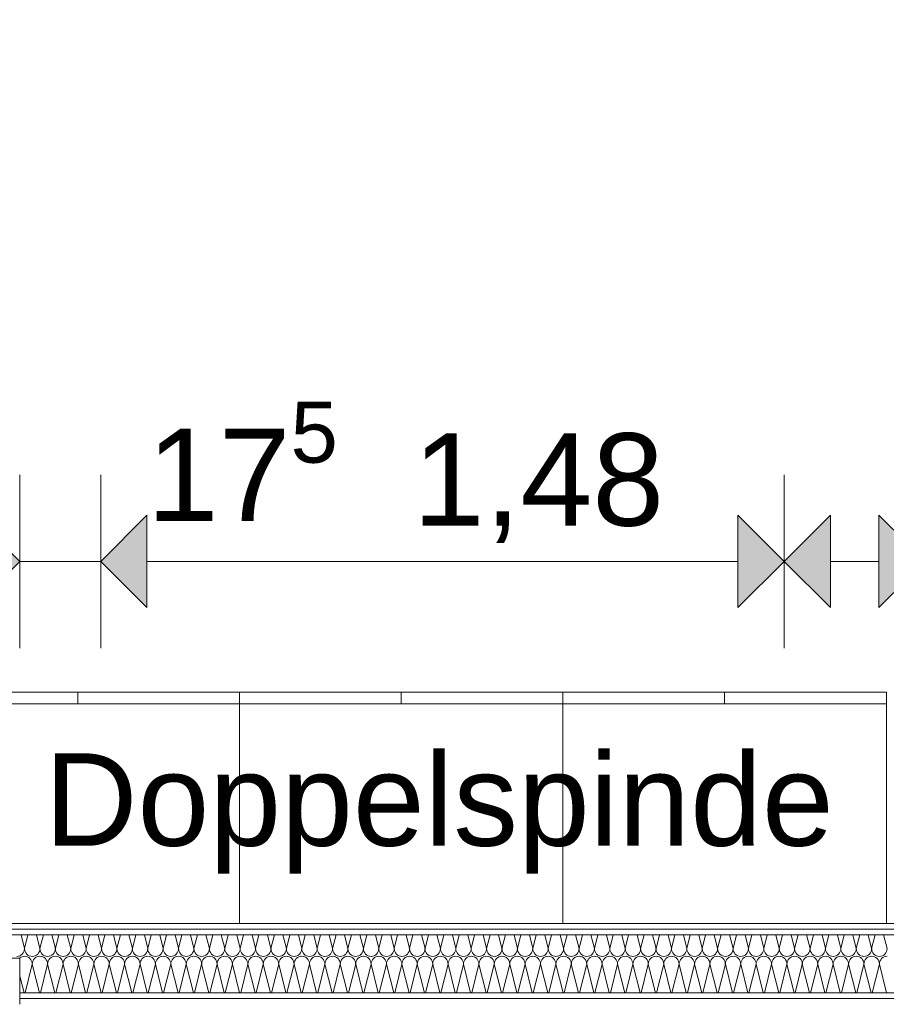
# Model space of a CAD drawing. Header units: metres. Extents: x -167 to 262, y -186 to 508.
# Tile 217 of 256: x 54.47 to 56.35, y 40.68 to 42.81. Entities that reach past the tile are written whole.
import ezdxf

# ---------------------------------------------------------------- set-up
doc = ezdxf.new("R2010")
doc.units = ezdxf.units.M
doc.header["$MEASUREMENT"] = 0
for name, color, linetype in [('10 Vormauerung', 7, 'Continuous'), ('10 Wand außen', 7, 'Continuous'), ('50 Sanitäreinrichtung', 7, 'Continuous'), ('60 Auffüllung', 7, 'Continuous'), ('94 Genehmigungsplanung Bemaßung', 7, 'Continuous')]:
    doc.layers.add(name, color=color, linetype=linetype)
doc.styles.add('ERSTELLTER_STIL_1', font='arial.ttf')
doc.dimstyles.new('ERSTELLTER_STIL__1', dxfattribs={"dimtxt": 0.25, "dimasz": 0.19, "dimexe": 0.18, "dimexo": 0.1, "dimgap": 0, "dimtad": 1, "dimtih": 1, "dimtoh": 1, "dimzin": 0, "dimdsep": 46, "dimtxsty": 'ERSTELLTER_STIL_1', "dimblk": 'ARROWHEAD_6', "dimblk1": 'ARROWHEAD_6', "dimblk2": 'ARROWHEAD_6', "dimcen": 0.09, "dimclrd": 7, "dimclre": 7, "dimclrt": 7, "dimazin": 0, "dimtfac": 1, "dimtdec": 4, "dimtmove": 0, "dimatfit": 3, "dimfxl": 1, "dimtolj": 1, "dimtzin": 0, "dimarcsym": 0})
doc.dimstyles.new('ERSTELLTER_STIL__2', dxfattribs={"dimtxt": 0.25, "dimasz": 0.19, "dimexe": 0.18, "dimexo": 0.1, "dimgap": 0, "dimtad": 1, "dimzin": 0, "dimdsep": 46, "dimtxsty": 'ERSTELLTER_STIL_1', "dimblk": 'ARROWHEAD_6', "dimblk1": 'ARROWHEAD_6', "dimblk2": 'ARROWHEAD_6', "dimcen": 0.09, "dimclrd": 7, "dimclre": 7, "dimclrt": 7, "dimazin": 0, "dimtfac": 1, "dimtdec": 4, "dimtmove": 0, "dimatfit": 3, "dimfxl": 1, "dimtolj": 1, "dimtzin": 0, "dimarcsym": 0})
doc.dimstyles.new('ERSTELLTER_STIL__3', dxfattribs={"dimtxt": 0.2, "dimasz": 0.19, "dimexe": 0.18, "dimexo": 0.1, "dimgap": 0, "dimtad": 1, "dimtih": 1, "dimtoh": 1, "dimzin": 0, "dimdsep": 46, "dimtxsty": 'ERSTELLTER_STIL_1', "dimblk": 'ARROWHEAD_10', "dimblk1": 'ARROWHEAD_10', "dimblk2": 'ARROWHEAD_10', "dimcen": 0.09, "dimclrd": 8, "dimclre": 8, "dimclrt": 8, "dimazin": 0, "dimtfac": 1, "dimtdec": 4, "dimtmove": 0, "dimatfit": 3, "dimfxl": 1, "dimtolj": 1, "dimtzin": 0, "dimarcsym": 0})
pattern_1 = [(0, (27236.132094, 33357.27905), (0, 0.075), [0, -0.075])]

# ---------------------------------------------------------------- blocks, each defined once
blk = doc.blocks.new('*X121', base_point=(27236.1321, 33357.279))
at = {"layer": '10 Wand außen', "color": 8, "linetype": 'Continuous', "lineweight": 18}
for p, q in [((54.4747, 40.8253), (54.4821, 40.7957)), ((54.4895, 40.8253), (54.4821, 40.7957)), ((54.508, 40.8253), (54.5154, 40.7957)), ((54.5228, 40.8253), (54.5154, 40.7957)), ((54.5414, 40.8253), (54.5488, 40.7957)), ((54.5562, 40.8253), (54.5488, 40.7957)), ((54.5747, 40.8253), (54.5821, 40.7957)), ((54.5895, 40.8253), (54.5821, 40.7957)), ((54.608, 40.8253), (54.6154, 40.7957)), ((54.6228, 40.8253), (54.6154, 40.7957)), ((54.6414, 40.8253), (54.6488, 40.7957)), ((54.6562, 40.8253), (54.6488, 40.7957)), ((54.6747, 40.8253), (54.6821, 40.7957)), ((54.6895, 40.8253), (54.6821, 40.7957)), ((54.708, 40.8253), (54.7154, 40.7957)), ((54.7228, 40.8253), (54.7154, 40.7957)), ((54.7414, 40.8253), (54.7488, 40.7957)), ((54.7562, 40.8253), (54.7488, 40.7957)), ((54.7747, 40.8253), (54.7821, 40.7957)), ((54.7895, 40.8253), (54.7821, 40.7957)), ((54.808, 40.8253), (54.8154, 40.7957)), ((54.8228, 40.8253), (54.8154, 40.7957)), ((54.8414, 40.8253), (54.8488, 40.7957)), ((54.8562, 40.8253), (54.8488, 40.7957)), ((54.8747, 40.8253), (54.8821, 40.7957)), ((54.8895, 40.8253), (54.8821, 40.7957)), ((54.908, 40.8253), (54.9154, 40.7957)), ((54.9228, 40.8253), (54.9154, 40.7957)), ((54.9414, 40.8253), (54.9488, 40.7957)), ((54.9562, 40.8253), (54.9488, 40.7957)), ((54.9747, 40.8253), (54.9821, 40.7957)), ((54.9895, 40.8253), (54.9821, 40.7957)), ((55.008, 40.8253), (55.0154, 40.7957)), ((55.0228, 40.8253), (55.0154, 40.7957)), ((55.0414, 40.8253), (55.0488, 40.7957)), ((55.0562, 40.8253), (55.0488, 40.7957)), ((55.0747, 40.8253), (55.0821, 40.7957)), ((55.0895, 40.8253), (55.0821, 40.7957)), ((55.108, 40.8253), (55.1154, 40.7957)), ((55.1228, 40.8253), (55.1154, 40.7957)), ((55.1414, 40.8253), (55.1488, 40.7957)), ((55.1562, 40.8253), (55.1488, 40.7957)), ((55.1747, 40.8253), (55.1821, 40.7957)), ((55.1895, 40.8253), (55.1821, 40.7957)), ((55.208, 40.8253), (55.2154, 40.7957)), ((55.2228, 40.8253), (55.2154, 40.7957)), ((55.2414, 40.8253), (55.2488, 40.7957)), ((55.2562, 40.8253), (55.2488, 40.7957)), ((55.2747, 40.8253), (55.2821, 40.7957)), ((55.2895, 40.8253), (55.2821, 40.7957)), ((55.308, 40.8253), (55.3154, 40.7957)), ((55.3228, 40.8253), (55.3154, 40.7957)), ((55.3414, 40.8253), (55.3488, 40.7957)), ((55.3562, 40.8253), (55.3488, 40.7957)), ((55.3747, 40.8253), (55.3821, 40.7957)), ((55.3895, 40.8253), (55.3821, 40.7957)), ((55.408, 40.8253), (55.4154, 40.7957)), ((55.4228, 40.8253), (55.4154, 40.7957)), ((55.4414, 40.8253), (55.4488, 40.7957)), ((55.4562, 40.8253), (55.4488, 40.7957)), ((55.4747, 40.8253), (55.4821, 40.7957)), ((55.4895, 40.8253), (55.4821, 40.7957)), ((55.508, 40.8253), (55.5154, 40.7957)), ((55.5228, 40.8253), (55.5154, 40.7957)), ((55.5414, 40.8253), (55.5488, 40.7957)), ((55.5562, 40.8253), (55.5488, 40.7957)), ((55.5747, 40.8253), (55.5821, 40.7957)), ((55.5895, 40.8253), (55.5821, 40.7957)), ((55.608, 40.8253), (55.6154, 40.7957)), ((55.6228, 40.8253), (55.6154, 40.7957)), ((55.6414, 40.8253), (55.6488, 40.7957)), ((55.6562, 40.8253), (55.6488, 40.7957)), ((55.6747, 40.8253), (55.6821, 40.7957)), ((55.6895, 40.8253), (55.6821, 40.7957)), ((55.708, 40.8253), (55.7154, 40.7957)), ((55.7228, 40.8253), (55.7154, 40.7957)), ((55.7414, 40.8253), (55.7488, 40.7957)), ((55.7562, 40.8253), (55.7488, 40.7957)), ((55.7747, 40.8253), (55.7821, 40.7957)), ((55.7895, 40.8253), (55.7821, 40.7957)), ((55.808, 40.8253), (55.8154, 40.7957)), ((55.8228, 40.8253), (55.8154, 40.7957)), ((55.8414, 40.8253), (55.8488, 40.7957)), ((55.8562, 40.8253), (55.8488, 40.7957)), ((55.8747, 40.8253), (55.8821, 40.7957)), ((55.8895, 40.8253), (55.8821, 40.7957)), ((55.908, 40.8253), (55.9154, 40.7957)), ((55.9228, 40.8253), (55.9154, 40.7957)), ((55.9414, 40.8253), (55.9488, 40.7957)), ((55.9562, 40.8253), (55.9488, 40.7957)), ((55.9747, 40.8253), (55.9821, 40.7957)), ((55.9895, 40.8253), (55.9821, 40.7957)), ((56.008, 40.8253), (56.0154, 40.7957)), ((56.0228, 40.8253), (56.0154, 40.7957)), ((56.0414, 40.8253), (56.0488, 40.7957)), ((56.0562, 40.8253), (56.0488, 40.7957)), ((56.0747, 40.8253), (56.0821, 40.7957)), ((56.0895, 40.8253), (56.0821, 40.7957)), ((56.108, 40.8253), (56.1154, 40.7957)), ((56.1228, 40.8253), (56.1154, 40.7957)), ((56.1414, 40.8253), (56.1488, 40.7957)), ((56.1562, 40.8253), (56.1488, 40.7957)), ((56.1747, 40.8253), (56.1821, 40.7957)), ((56.1895, 40.8253), (56.1821, 40.7957)), ((56.208, 40.8253), (56.2154, 40.7957)), ((56.2228, 40.8253), (56.2154, 40.7957)), ((56.2414, 40.8253), (56.2488, 40.7957)), ((56.2562, 40.8253), (56.2488, 40.7957)), ((56.2747, 40.8253), (56.2821, 40.7957)), ((56.2895, 40.8253), (56.2821, 40.7957)), ((56.308, 40.8253), (56.3154, 40.7957)), ((56.3228, 40.8253), (56.3154, 40.7957)), ((56.3414, 40.8253), (56.3488, 40.7957)), ((54.4988, 40.7624), (54.4832, 40.7003)), ((54.4988, 40.7624), (54.5143, 40.7003)), ((54.5321, 40.7624), (54.5166, 40.7003)), ((54.5321, 40.7624), (54.5476, 40.7003)), ((54.5654, 40.7624), (54.5499, 40.7003)), ((54.5654, 40.7624), (54.581, 40.7003)), ((54.5988, 40.7624), (54.5832, 40.7003)), ((54.5988, 40.7624), (54.6143, 40.7003)), ((54.6321, 40.7624), (54.6166, 40.7003)), ((54.6321, 40.7624), (54.6476, 40.7003)), ((54.6654, 40.7624), (54.6499, 40.7003)), ((54.6654, 40.7624), (54.681, 40.7003)), ((54.6988, 40.7624), (54.6832, 40.7003)), ((54.6988, 40.7624), (54.7143, 40.7003)), ((54.7321, 40.7624), (54.7166, 40.7003)), ((54.7321, 40.7624), (54.7476, 40.7003)), ((54.7654, 40.7624), (54.7499, 40.7003)), ((54.7654, 40.7624), (54.781, 40.7003)), ((54.7988, 40.7624), (54.7832, 40.7003)), ((54.7988, 40.7624), (54.8143, 40.7003)), ((54.8321, 40.7624), (54.8166, 40.7003)), ((54.8321, 40.7624), (54.8476, 40.7003)), ((54.8654, 40.7624), (54.8499, 40.7003)), ((54.8654, 40.7624), (54.881, 40.7003)), ((54.8988, 40.7624), (54.8832, 40.7003)), ((54.8988, 40.7624), (54.9143, 40.7003)), ((54.9321, 40.7624), (54.9166, 40.7003)), ((54.9321, 40.7624), (54.9476, 40.7003)), ((54.9654, 40.7624), (54.9499, 40.7003)), ((54.9654, 40.7624), (54.981, 40.7003)), ((54.9988, 40.7624), (54.9832, 40.7003)), ((54.9988, 40.7624), (55.0143, 40.7003)), ((55.0321, 40.7624), (55.0166, 40.7003)), ((55.0321, 40.7624), (55.0476, 40.7003)), ((55.0654, 40.7624), (55.0499, 40.7003)), ((55.0654, 40.7624), (55.081, 40.7003)), ((55.0988, 40.7624), (55.0832, 40.7003)), ((55.0988, 40.7624), (55.1143, 40.7003)), ((55.1321, 40.7624), (55.1166, 40.7003)), ((55.1321, 40.7624), (55.1476, 40.7003)), ((55.1654, 40.7624), (55.1499, 40.7003)), ((55.1654, 40.7624), (55.181, 40.7003)), ((55.1988, 40.7624), (55.1832, 40.7003)), ((55.1988, 40.7624), (55.2143, 40.7003)), ((55.2321, 40.7624), (55.2166, 40.7003)), ((55.2321, 40.7624), (55.2476, 40.7003)), ((55.2654, 40.7624), (55.2499, 40.7003)), ((55.2654, 40.7624), (55.281, 40.7003)), ((55.2988, 40.7624), (55.2832, 40.7003)), ((55.2988, 40.7624), (55.3143, 40.7003)), ((55.3321, 40.7624), (55.3166, 40.7003)), ((55.3321, 40.7624), (55.3476, 40.7003)), ((55.3654, 40.7624), (55.3499, 40.7003)), ((55.3654, 40.7624), (55.381, 40.7003)), ((55.3988, 40.7624), (55.3832, 40.7003)), ((55.3988, 40.7624), (55.4143, 40.7003)), ((55.4321, 40.7624), (55.4166, 40.7003)), ((55.4321, 40.7624), (55.4476, 40.7003)), ((55.4654, 40.7624), (55.4499, 40.7003)), ((55.4654, 40.7624), (55.481, 40.7003)), ((55.4988, 40.7624), (55.4832, 40.7003)), ((55.4988, 40.7624), (55.5143, 40.7003)), ((55.5321, 40.7624), (55.5166, 40.7003)), ((55.5321, 40.7624), (55.5476, 40.7003)), ((55.5654, 40.7624), (55.5499, 40.7003)), ((55.5654, 40.7624), (55.581, 40.7003)), ((55.5988, 40.7624), (55.5832, 40.7003)), ((55.5988, 40.7624), (55.6143, 40.7003)), ((55.6321, 40.7624), (55.6166, 40.7003)), ((55.6321, 40.7624), (55.6476, 40.7003)), ((55.6654, 40.7624), (55.6499, 40.7003)), ((55.6654, 40.7624), (55.681, 40.7003)), ((55.6988, 40.7624), (55.6832, 40.7003)), ((55.6988, 40.7624), (55.7143, 40.7003)), ((55.7321, 40.7624), (55.7166, 40.7003)), ((55.7321, 40.7624), (55.7476, 40.7003)), ((55.7654, 40.7624), (55.7499, 40.7003)), ((55.7654, 40.7624), (55.781, 40.7003)), ((55.7988, 40.7624), (55.7832, 40.7003)), ((55.7988, 40.7624), (55.8143, 40.7003)), ((55.8321, 40.7624), (55.8166, 40.7003)), ((55.8321, 40.7624), (55.8476, 40.7003)), ((55.8654, 40.7624), (55.8499, 40.7003)), ((55.8654, 40.7624), (55.881, 40.7003)), ((55.8988, 40.7624), (55.8832, 40.7003)), ((55.8988, 40.7624), (55.9143, 40.7003)), ((55.9321, 40.7624), (55.9166, 40.7003)), ((55.9321, 40.7624), (55.9476, 40.7003)), ((55.9654, 40.7624), (55.9499, 40.7003)), ((55.9654, 40.7624), (55.981, 40.7003)), ((55.9988, 40.7624), (55.9832, 40.7003)), ((55.9988, 40.7624), (56.0143, 40.7003)), ((56.0321, 40.7624), (56.0166, 40.7003)), ((56.0321, 40.7624), (56.0476, 40.7003)), ((56.0654, 40.7624), (56.0499, 40.7003)), ((56.0654, 40.7624), (56.081, 40.7003)), ((56.0988, 40.7624), (56.0832, 40.7003)), ((56.0988, 40.7624), (56.1143, 40.7003)), ((56.1321, 40.7624), (56.1166, 40.7003)), ((56.1321, 40.7624), (56.1476, 40.7003)), ((56.1654, 40.7624), (56.1499, 40.7003)), ((56.1654, 40.7624), (56.181, 40.7003)), ((56.1988, 40.7624), (56.1832, 40.7003)), ((56.1988, 40.7624), (56.2143, 40.7003)), ((56.2321, 40.7624), (56.2166, 40.7003)), ((56.2321, 40.7624), (56.2476, 40.7003)), ((56.2654, 40.7624), (56.2499, 40.7003)), ((56.2654, 40.7624), (56.281, 40.7003)), ((56.2988, 40.7624), (56.2832, 40.7003)), ((56.2988, 40.7624), (56.3143, 40.7003)), ((56.3321, 40.7624), (56.3166, 40.7003)), ((56.3321, 40.7624), (56.3476, 40.7003)), ((54.472, 40.7361), (54.481, 40.7003))]:
    blk.add_line(p, q, dxfattribs=at)
for centre, start, end in [((54.4654, 40.7957), 293.1942, 0), ((54.4988, 40.7957), 180, 270), ((54.4988, 40.7957), 270, 0), ((54.5321, 40.7957), 180, 270), ((54.5321, 40.7957), 270, 0), ((54.5654, 40.7957), 180, 270), ((54.5654, 40.7957), 270, 0), ((54.5988, 40.7957), 180, 270), ((54.5988, 40.7957), 270, 0), ((54.6321, 40.7957), 180, 270), ((54.6321, 40.7957), 270, 0), ((54.6654, 40.7957), 180, 270), ((54.6654, 40.7957), 270, 0), ((54.6988, 40.7957), 180, 270), ((54.6988, 40.7957), 270, 0), ((54.7321, 40.7957), 180, 270), ((54.7321, 40.7957), 270, 0), ((54.7654, 40.7957), 180, 270), ((54.7654, 40.7957), 270, 0), ((54.7988, 40.7957), 180, 270), ((54.7988, 40.7957), 270, 0), ((54.8321, 40.7957), 180, 270), ((54.8321, 40.7957), 270, 0), ((54.8654, 40.7957), 180, 270), ((54.8654, 40.7957), 270, 0), ((54.8988, 40.7957), 180, 270), ((54.8988, 40.7957), 270, 0), ((54.9321, 40.7957), 180, 270), ((54.9321, 40.7957), 270, 0), ((54.9654, 40.7957), 180, 270), ((54.9654, 40.7957), 270, 0), ((54.9988, 40.7957), 180, 270), ((54.9988, 40.7957), 270, 0), ((55.0321, 40.7957), 180, 270), ((55.0321, 40.7957), 270, 0), ((55.0654, 40.7957), 180, 270), ((55.0654, 40.7957), 270, 0), ((55.0988, 40.7957), 180, 270), ((55.0988, 40.7957), 270, 0), ((55.1321, 40.7957), 180, 270), ((55.1321, 40.7957), 270, 0), ((55.1654, 40.7957), 180, 270), ((55.1654, 40.7957), 270, 0), ((55.1988, 40.7957), 180, 270), ((55.1988, 40.7957), 270, 0), ((55.2321, 40.7957), 180, 270), ((55.2321, 40.7957), 270, 0), ((55.2654, 40.7957), 180, 270), ((55.2654, 40.7957), 270, 0), ((55.2988, 40.7957), 180, 270), ((55.2988, 40.7957), 270, 0), ((55.3321, 40.7957), 180, 270), ((55.3321, 40.7957), 270, 0), ((55.3654, 40.7957), 180, 270), ((55.3654, 40.7957), 270, 0), ((55.3988, 40.7957), 180, 270), ((55.3988, 40.7957), 270, 0), ((55.4321, 40.7957), 180, 270), ((55.4321, 40.7957), 270, 0), ((55.4654, 40.7957), 180, 270), ((55.4654, 40.7957), 270, 0), ((55.4988, 40.7957), 180, 270), ((55.4988, 40.7957), 270, 0), ((55.5321, 40.7957), 180, 270), ((55.5321, 40.7957), 270, 0), ((55.5654, 40.7957), 180, 270), ((55.5654, 40.7957), 270, 0), ((55.5988, 40.7957), 180, 270), ((55.5988, 40.7957), 270, 0), ((55.6321, 40.7957), 180, 270), ((55.6321, 40.7957), 270, 0), ((55.6654, 40.7957), 180, 270), ((55.6654, 40.7957), 270, 0), ((55.6988, 40.7957), 180, 270), ((55.6988, 40.7957), 270, 0), ((55.7321, 40.7957), 180, 270), ((55.7321, 40.7957), 270, 0), ((55.7654, 40.7957), 180, 270), ((55.7654, 40.7957), 270, 0), ((55.7988, 40.7957), 180, 270), ((55.7988, 40.7957), 270, 0), ((55.8321, 40.7957), 180, 270), ((55.8321, 40.7957), 270, 0), ((55.8654, 40.7957), 180, 270), ((55.8654, 40.7957), 270, 0), ((55.8988, 40.7957), 180, 270), ((55.8988, 40.7957), 270, 0), ((55.9321, 40.7957), 180, 270), ((55.9321, 40.7957), 270, 0), ((55.9654, 40.7957), 180, 270), ((55.9654, 40.7957), 270, 0), ((55.9988, 40.7957), 180, 270), ((55.9988, 40.7957), 270, 0), ((56.0321, 40.7957), 180, 270), ((56.0321, 40.7957), 270, 0), ((56.0654, 40.7957), 180, 270), ((56.0654, 40.7957), 270, 0), ((56.0988, 40.7957), 180, 270), ((56.0988, 40.7957), 270, 0), ((56.1321, 40.7957), 180, 270), ((56.1321, 40.7957), 270, 0), ((56.1654, 40.7957), 180, 270), ((56.1654, 40.7957), 270, 0), ((56.1988, 40.7957), 180, 270), ((56.1988, 40.7957), 270, 0), ((56.2321, 40.7957), 180, 270), ((56.2321, 40.7957), 270, 0), ((56.2654, 40.7957), 180, 270), ((56.2654, 40.7957), 270, 0), ((56.2988, 40.7957), 180, 270), ((56.2988, 40.7957), 270, 0), ((56.3321, 40.7957), 180, 270), ((56.3321, 40.7957), 270, 0), ((54.4821, 40.7624), 90, 127.3118), ((54.4821, 40.7624), 0, 90), ((54.5154, 40.7624), 90, 180), ((54.5154, 40.7624), 0, 90), ((54.5488, 40.7624), 90, 180), ((54.5488, 40.7624), 0, 90), ((54.5821, 40.7624), 90, 180), ((54.5821, 40.7624), 0, 90), ((54.6154, 40.7624), 90, 180), ((54.6154, 40.7624), 0, 90), ((54.6488, 40.7624), 90, 180), ((54.6488, 40.7624), 0, 90), ((54.6821, 40.7624), 90, 180), ((54.6821, 40.7624), 0, 90), ((54.7154, 40.7624), 90, 180), ((54.7154, 40.7624), 0, 90), ((54.7488, 40.7624), 90, 180), ((54.7488, 40.7624), 0, 90), ((54.7821, 40.7624), 90, 180), ((54.7821, 40.7624), 0, 90), ((54.8154, 40.7624), 90, 180), ((54.8154, 40.7624), 0, 90), ((54.8488, 40.7624), 90, 180), ((54.8488, 40.7624), 0, 90), ((54.8821, 40.7624), 90, 180), ((54.8821, 40.7624), 0, 90), ((54.9154, 40.7624), 90, 180), ((54.9154, 40.7624), 0, 90), ((54.9488, 40.7624), 90, 180), ((54.9488, 40.7624), 0, 90), ((54.9821, 40.7624), 90, 180), ((54.9821, 40.7624), 0, 90), ((55.0154, 40.7624), 90, 180), ((55.0154, 40.7624), 0, 90), ((55.0488, 40.7624), 90, 180), ((55.0488, 40.7624), 0, 90), ((55.0821, 40.7624), 90, 180), ((55.0821, 40.7624), 0, 90), ((55.1154, 40.7624), 90, 180), ((55.1154, 40.7624), 0, 90), ((55.1488, 40.7624), 90, 180), ((55.1488, 40.7624), 0, 90), ((55.1821, 40.7624), 90, 180), ((55.1821, 40.7624), 0, 90), ((55.2154, 40.7624), 90, 180), ((55.2154, 40.7624), 0, 90), ((55.2488, 40.7624), 90, 180), ((55.2488, 40.7624), 0, 90), ((55.2821, 40.7624), 90, 180), ((55.2821, 40.7624), 0, 90), ((55.3154, 40.7624), 90, 180), ((55.3154, 40.7624), 0, 90), ((55.3488, 40.7624), 90, 180), ((55.3488, 40.7624), 0, 90), ((55.3821, 40.7624), 90, 180), ((55.3821, 40.7624), 0, 90), ((55.4154, 40.7624), 90, 180), ((55.4154, 40.7624), 0, 90), ((55.4488, 40.7624), 90, 180), ((55.4488, 40.7624), 0, 90), ((55.4821, 40.7624), 90, 180), ((55.4821, 40.7624), 0, 90), ((55.5154, 40.7624), 90, 180), ((55.5154, 40.7624), 0, 90), ((55.5488, 40.7624), 90, 180), ((55.5488, 40.7624), 0, 90), ((55.5821, 40.7624), 90, 180), ((55.5821, 40.7624), 0, 90), ((55.6154, 40.7624), 90, 180), ((55.6154, 40.7624), 0, 90), ((55.6488, 40.7624), 90, 180), ((55.6488, 40.7624), 0, 90), ((55.6821, 40.7624), 90, 180), ((55.6821, 40.7624), 0, 90), ((55.7154, 40.7624), 90, 180), ((55.7154, 40.7624), 0, 90), ((55.7488, 40.7624), 90, 180), ((55.7488, 40.7624), 0, 90), ((55.7821, 40.7624), 90, 180), ((55.7821, 40.7624), 0, 90), ((55.8154, 40.7624), 90, 180), ((55.8154, 40.7624), 0, 90), ((55.8488, 40.7624), 90, 180), ((55.8488, 40.7624), 0, 90), ((55.8821, 40.7624), 90, 180), ((55.8821, 40.7624), 0, 90), ((55.9154, 40.7624), 90, 180), ((55.9154, 40.7624), 0, 90), ((55.9488, 40.7624), 90, 180), ((55.9488, 40.7624), 0, 90), ((55.9821, 40.7624), 90, 180), ((55.9821, 40.7624), 0, 90), ((56.0154, 40.7624), 90, 180), ((56.0154, 40.7624), 0, 90), ((56.0488, 40.7624), 90, 180), ((56.0488, 40.7624), 0, 90), ((56.0821, 40.7624), 90, 180), ((56.0821, 40.7624), 0, 90), ((56.1154, 40.7624), 90, 180), ((56.1154, 40.7624), 0, 90), ((56.1488, 40.7624), 90, 180), ((56.1488, 40.7624), 0, 90), ((56.1821, 40.7624), 90, 180), ((56.1821, 40.7624), 0, 90), ((56.2154, 40.7624), 90, 180), ((56.2154, 40.7624), 0, 90), ((56.2488, 40.7624), 90, 180), ((56.2488, 40.7624), 0, 90), ((56.2821, 40.7624), 90, 180), ((56.2821, 40.7624), 0, 90), ((56.3154, 40.7624), 90, 180), ((56.3154, 40.7624), 0, 90), ((56.3488, 40.7624), 90, 180)]:
    blk.add_arc(centre, 0.0167, start, end, dxfattribs=at)
blk = doc.blocks.new('*X135', base_point=(27236.1321, 33357.279))
at = {"layer": '10 Vormauerung', "color": 7, "linetype": 'Continuous', "lineweight": 13}
for centre, start, end in [((54.4654, 40.7957), 270, 293.1942), ((54.4821, 40.7624), 127.3118, 129.3281)]:
    blk.add_arc(centre, 0.0167, start, end, dxfattribs=at)
blk = doc.blocks.new('Büroschrank 27')
at = {"layer": '50 Sanitäreinrichtung', "color": 7, "linetype": 'Continuous', "lineweight": 13}
for p, q in [((0, 0.025), (0.7, 0.025)), ((0, 0), (0, 0.025)), ((0.35, 0), (0.35, 0.025))]:
    blk.add_line(p, q, dxfattribs=at)
at = {"layer": '50 Sanitäreinrichtung', "color": 7, "linetype": 'Continuous', "lineweight": 13, "flags": 128}
blk.add_lwpolyline([(0, 0), (0.7, 0), (0.7, 0.5), (0, 0.5)], close=True, dxfattribs=at)
blk = doc.blocks.new('*D477', base_point=(27236.1321, 33357.279))
at = {"layer": '94 Genehmigungsplanung Bemaßung', "color": 7, "linetype": 'Continuous', "lineweight": 13}
for p, q in [((38.2411, 45.7456), (38.2411, 46.1206)), ((57.8425, 45.7456), (57.8425, 46.1206)), ((38.3411, 46.0331), (38.1411, 45.8331)), ((57.9425, 46.0331), (57.7425, 45.8331)), ((38.2411, 45.9331), (57.8425, 45.9331))]:
    blk.add_line(p, q, dxfattribs=at)
at = {"layer": '94 Genehmigungsplanung Bemaßung', "color": 7, "lineweight": 13, "char_height": 0.25, "attachment_point": 7, "style": 'ERSTELLTER_STIL_1'}
for s, insert in [('\\A1;{\\pql;\\fArial|b0|i0|c0|p0;\\W1.000000;19,60}', (47.4221, 45.9831)), ('\\A1;{\\pql;\\fArial|b0|i0|c0|p0;\\W1.000000;32}', (57.3611, 45.9831))]:
    blk.add_mtext(s, dxfattribs=dict(at, insert=insert))
blk = doc.blocks.new('ARROWHEAD_6')
at = {"color": 0, "linetype": 'Continuous', "lineweight": 0}
for p, q in [((-0.5, -0.5), (0.5, 0.5)), ((0, 0), (-1, 0))]:
    blk.add_line(p, q, dxfattribs=at)
blk = doc.blocks.new('*D488', base_point=(27236.1321, 33357.279))
at = {"layer": '94 Genehmigungsplanung Bemaßung', "color": 7, "linetype": 'Continuous', "lineweight": 13}
for p, q in [((60.8659, 43.7797), (61.0659, 43.5797)), ((61.1534, 43.6797), (60.7784, 43.6797)), ((60.9659, 37.1352), (60.9659, 43.6797)), ((60.8659, 37.2352), (61.0659, 37.0352)), ((61.1534, 37.1352), (60.7784, 37.1352))]:
    blk.add_line(p, q, dxfattribs=at)
at = {"layer": '94 Genehmigungsplanung Bemaßung', "color": 7, "lineweight": 13, "char_height": 0.25, "attachment_point": 7, "rotation": 90, "style": 'ERSTELLTER_STIL_1'}
for s, insert in [('\\A1;{\\pql;\\fArial|b0|i0|c0|p0;\\W1.000000;32}', (60.9159, 43.1983)), ('\\A1;{\\pql;\\fArial|b0|i0|c0|p0;\\W1.000000;6,54\\fArial|b0|i0|c0|p0;\\W1.000000;\\A1{\\H.66x;\\S5^  ;}}', (60.9759, 39.8202))]:
    blk.add_mtext(s, dxfattribs=dict(at, insert=insert))
blk = doc.blocks.new('*D491', base_point=(27236.1321, 33357.279))
at = {"layer": '94 Genehmigungsplanung Bemaßung', "color": 7, "linetype": 'Continuous', "lineweight": 13}
for p, q in [((62.3525, 43.9997), (62.3525, 44.1497)), ((62.4525, 43.8997), (62.2525, 44.0997)), ((62.54, 43.9997), (62.165, 43.9997)), ((62.3525, 28.1797), (62.3525, 43.9997)), ((62.2525, 28.2797), (62.4525, 28.0797)), ((62.54, 28.1797), (62.165, 28.1797))]:
    blk.add_line(p, q, dxfattribs=at)
at = {"layer": '94 Genehmigungsplanung Bemaßung', "color": 7, "lineweight": 13, "insert": (62.3025, 35.6607), "char_height": 0.25, "attachment_point": 7, "rotation": 90, "style": 'ERSTELLTER_STIL_1'}
blk.add_mtext('\\A1;{\\pql;\\fArial|b0|i0|c0|p0;\\W1.000000;15,82}', dxfattribs=at)
blk = doc.blocks.new('*D528', base_point=(27236.1321, 33357.279))
at = {"layer": '94 Genehmigungsplanung Bemaßung', "linetype": 'Continuous', "lineweight": 18}
for points in [[(53.4425, 41.6336), (53.5425, 41.5336), (53.5425, 41.7336)], [(54.472, 41.6336), (54.372, 41.7336), (54.372, 41.5336)]]:
    blk.add_hatch(color=8, dxfattribs=at).paths.add_polyline_path(points)
at = {"layer": '94 Genehmigungsplanung Bemaßung', "color": 8, "linetype": 'Continuous', "lineweight": 18}
for p, q in [((53.4425, 41.4461), (53.4425, 41.8211)), ((54.472, 41.4461), (54.472, 41.8211)), ((53.4425, 41.6336), (53.5425, 41.7336)), ((53.5425, 41.7336), (53.5425, 41.5336)), ((54.372, 41.5336), (54.372, 41.7336)), ((54.472, 41.6336), (54.372, 41.7336)), ((53.4425, 41.6336), (53.5425, 41.5336)), ((53.5425, 41.6336), (54.372, 41.6336)), ((54.472, 41.6336), (54.372, 41.5336))]:
    blk.add_line(p, q, dxfattribs=at)
at = {"layer": '94 Genehmigungsplanung Bemaßung', "color": 8, "lineweight": 18, "insert": (53.6903, 41.6736), "char_height": 0.2, "attachment_point": 7, "style": 'ERSTELLTER_STIL_1'}
blk.add_mtext('\\A1;{\\pql;\\fArial|b0|i0|c0|p0;\\W1.000000;1,03}', dxfattribs=at)
blk = doc.blocks.new('ARROWHEAD_10')
at = {"linetype": 'Continuous', "lineweight": 0}
blk.add_hatch(color=0, dxfattribs=at).paths.add_polyline_path([(-0.525, 0.525), (0, 0), (-0.525, -0.525)])
at = {"color": 0, "linetype": 'Continuous', "lineweight": 0}
blk.add_line((0, 0), (-1, 0), dxfattribs=at)
blk = doc.blocks.new('*D529', base_point=(27236.1321, 33357.279))
at = {"layer": '94 Genehmigungsplanung Bemaßung', "linetype": 'Continuous', "lineweight": 18}
for points in [[(54.472, 41.6336), (54.372, 41.7336), (54.372, 41.5336)], [(54.647, 41.6336), (54.747, 41.5336), (54.747, 41.7336)]]:
    blk.add_hatch(color=8, dxfattribs=at).paths.add_polyline_path(points)
at = {"layer": '94 Genehmigungsplanung Bemaßung', "color": 8, "linetype": 'Continuous', "lineweight": 18}
for p, q in [((54.472, 41.4461), (54.472, 41.8211)), ((54.647, 41.4461), (54.647, 41.8211)), ((54.472, 41.6336), (54.647, 41.6336))]:
    blk.add_line(p, q, dxfattribs=at)
blk = doc.blocks.new('*D530', base_point=(27236.1321, 33357.279))
at = {"layer": '94 Genehmigungsplanung Bemaßung', "linetype": 'Continuous', "lineweight": 18}
for points in [[(54.647, 41.6336), (54.747, 41.5336), (54.747, 41.7336)], [(56.1261, 41.6336), (56.0261, 41.7336), (56.0261, 41.5336)], [(56.1261, 41.6336), (56.2261, 41.5336), (56.2261, 41.7336)]]:
    blk.add_hatch(color=8, dxfattribs=at).paths.add_polyline_path(points)
at = {"layer": '94 Genehmigungsplanung Bemaßung', "color": 8, "linetype": 'Continuous', "lineweight": 18}
for p, q in [((54.647, 41.4461), (54.647, 41.8211)), ((56.1261, 41.4461), (56.1261, 41.8211)), ((54.647, 41.6336), (54.747, 41.7336)), ((54.747, 41.7336), (54.747, 41.5336)), ((56.0261, 41.5336), (56.0261, 41.7336)), ((56.1261, 41.6336), (56.0261, 41.7336)), ((54.647, 41.6336), (54.747, 41.5336)), ((54.747, 41.6336), (56.0261, 41.6336)), ((56.1261, 41.6336), (56.0261, 41.5336))]:
    blk.add_line(p, q, dxfattribs=at)
at = {"layer": '94 Genehmigungsplanung Bemaßung', "color": 8, "lineweight": 18, "char_height": 0.2, "attachment_point": 7, "style": 'ERSTELLTER_STIL_1'}
for s, insert in [('\\A1;{\\pql;\\fArial|b0|i0|c0|p0;\\W1.000000;17\\fArial|b0|i0|c0|p0;\\W1.000000;\\A1{\\H.66x;\\S5^  ;}}', (54.747, 41.6623)), ('\\A1;{\\pql;\\fArial|b0|i0|c0|p0;\\W1.000000;1,48}', (55.3225, 41.6736))]:
    blk.add_mtext(s, dxfattribs=dict(at, insert=insert))
blk = doc.blocks.new('*D531', base_point=(27236.1321, 33357.279))
at = {"layer": '94 Genehmigungsplanung Bemaßung', "linetype": 'Continuous', "lineweight": 18}
for points in [[(56.1261, 41.6336), (56.0261, 41.7336), (56.0261, 41.5336)], [(56.1261, 41.6336), (56.2261, 41.5336), (56.2261, 41.7336)], [(56.4311, 41.6336), (56.3311, 41.7336), (56.3311, 41.5336)]]:
    blk.add_hatch(color=8, dxfattribs=at).paths.add_polyline_path(points)
at = {"layer": '94 Genehmigungsplanung Bemaßung', "color": 8, "linetype": 'Continuous', "lineweight": 18}
for p, q in [((56.1261, 41.4461), (56.1261, 41.8211)), ((56.4311, 41.4461), (56.4311, 41.8211)), ((56.1261, 41.6336), (56.2261, 41.7336)), ((56.2261, 41.7336), (56.2261, 41.5336)), ((56.3311, 41.5336), (56.3311, 41.7336)), ((56.4311, 41.6336), (56.3311, 41.7336)), ((56.1261, 41.6336), (56.2261, 41.5336)), ((56.2261, 41.6336), (56.3311, 41.6336)), ((56.4311, 41.6336), (56.3311, 41.5336))]:
    blk.add_line(p, q, dxfattribs=at)
at = {"layer": '94 Genehmigungsplanung Bemaßung', "color": 8, "lineweight": 18, "insert": (56.5311, 41.661), "char_height": 0.2, "attachment_point": 7, "style": 'ERSTELLTER_STIL_1'}
blk.add_mtext('\\A1;{\\pql;\\fArial|b0|i0|c0|p0;\\W1.000000;30\\fArial|b0|i0|c0|p0;\\W1.000000;\\A1{\\H.66x;\\S5^  ;}}', dxfattribs=at)
blk = doc.blocks.new('*D536', base_point=(27236.1321, 33357.279))
at = {"layer": '94 Genehmigungsplanung Bemaßung', "color": 7, "linetype": 'Continuous', "lineweight": 13}
for p, q in [((52.3222, 45.2094), (52.3222, 45.5844)), ((54.472, 45.2094), (54.472, 45.5844)), ((52.4222, 45.4969), (52.2222, 45.2969)), ((54.572, 45.4969), (54.372, 45.2969)), ((52.3222, 45.3969), (54.472, 45.3969))]:
    blk.add_line(p, q, dxfattribs=at)
at = {"layer": '94 Genehmigungsplanung Bemaßung', "color": 7, "lineweight": 13, "char_height": 0.25, "attachment_point": 7, "style": 'ERSTELLTER_STIL_1'}
for s, insert in [('\\A1;{\\pql;\\fArial|b0|i0|c0|p0;\\W1.000000;17\\fArial|b0|i0|c0|p0;\\W1.000000;\\A1{\\H.66x;\\S5^  ;}}', (53.8648, 45.4327)), ('\\A1;{\\pql;\\fArial|b0|i0|c0|p0;\\W1.000000;2,15}', (52.8098, 45.4469))]:
    blk.add_mtext(s, dxfattribs=dict(at, insert=insert))
blk = doc.blocks.new('*D537', base_point=(27236.1321, 33357.279))
at = {"layer": '94 Genehmigungsplanung Bemaßung', "color": 7, "linetype": 'Continuous', "lineweight": 13}
for p, q in [((54.472, 45.2094), (54.472, 45.5844)), ((54.647, 45.2094), (54.647, 45.5844)), ((54.572, 45.4969), (54.372, 45.2969)), ((54.747, 45.4969), (54.547, 45.2969)), ((54.472, 45.3969), (54.647, 45.3969))]:
    blk.add_line(p, q, dxfattribs=at)
blk = doc.blocks.new('*D538', base_point=(27236.1321, 33357.279))
at = {"layer": '94 Genehmigungsplanung Bemaßung', "color": 7, "linetype": 'Continuous', "lineweight": 13}
for p, q in [((54.647, 45.2094), (54.647, 45.5844)), ((57.8425, 45.2094), (57.8425, 45.5844)), ((54.747, 45.4969), (54.547, 45.2969)), ((57.9425, 45.4969), (57.7425, 45.2969)), ((54.647, 45.3969), (57.8425, 45.3969))]:
    blk.add_line(p, q, dxfattribs=at)
at = {"layer": '94 Genehmigungsplanung Bemaßung', "color": 7, "lineweight": 13, "char_height": 0.25, "attachment_point": 7, "style": 'ERSTELLTER_STIL_1'}
for s, insert in [('\\A1;{\\pql;\\fArial|b0|i0|c0|p0;\\W1.000000;3,19\\fArial|b0|i0|c0|p0;\\W1.000000;\\A1{\\H.66x;\\S5^  ;}}', (55.6575, 45.3869)), ('\\A1;{\\pql;\\fArial|b0|i0|c0|p0;\\W1.000000;32}', (57.3611, 45.4469))]:
    blk.add_mtext(s, dxfattribs=dict(at, insert=insert))

msp = doc.modelspace()

# ---------------------------------------------------------------- hatches: boundary and pattern name
at = {"layer": '10 Vormauerung', "linetype": 'Continuous', "lineweight": 0, "true_color": 0x000000}
h = msp.add_hatch(dxfattribs=at)
h.set_pattern_fill('Gipskarton_0001', color=18, style=0, pattern_type=2)
h.set_pattern_definition(pattern_1)
h.paths.add_polyline_path([(54.472, 40.8503), (52.3222, 40.8503), (52.3222, 40.8378), (54.472, 40.8378)])
h = msp.add_hatch(dxfattribs=at)
h.set_pattern_fill('Gipskarton_0001', color=18, style=0, pattern_type=2)
h.set_pattern_definition(pattern_1)
h.paths.add_polyline_path([(54.472, 40.8378), (52.3222, 40.8378), (52.3222, 40.8253), (54.472, 40.8253)])
at = {"layer": '10 Wand außen', "linetype": 'Continuous', "lineweight": 13, "true_color": 0x000100}
h = msp.add_hatch(dxfattribs=at)
h.set_pattern_fill('Gipskarton_0001', color=98, style=0, pattern_type=2)
h.set_pattern_definition(pattern_1)
h.paths.add_polyline_path([(57.8425, 40.8503), (54.472, 40.8503), (54.472, 40.8378), (57.8425, 40.8378)])
h = msp.add_hatch(dxfattribs=at)
h.set_pattern_fill('Gipskarton_0001', color=98, style=0, pattern_type=2)
h.set_pattern_definition(pattern_1)
h.paths.add_polyline_path([(57.8425, 40.8378), (54.472, 40.8378), (54.472, 40.8253), (57.8425, 40.8253)])
h = msp.add_hatch(dxfattribs=at)
h.set_pattern_fill('Gipskarton_0001', color=98, style=0, pattern_type=2)
h.set_pattern_definition(pattern_1)
h.paths.add_polyline_path([(54.472, 40.6878), (57.8425, 40.6878), (57.8425, 40.7003), (54.472, 40.7003)])
h = msp.add_hatch(dxfattribs=at)
h.set_pattern_fill('Gipskarton_0001', color=98, style=0, pattern_type=2)
h.set_pattern_definition(pattern_1)
h.paths.add_polyline_path([(54.472, 40.6753), (57.8425, 40.6753), (57.8425, 40.6878), (54.472, 40.6878)])
at = {"layer": '60 Auffüllung', "linetype": 'Continuous', "lineweight": 18, "true_color": 0xefefef}
h = msp.add_hatch(dxfattribs=at)
h.set_pattern_fill('Erde_1_0001', style=0, pattern_type=2)
h.set_pattern_definition([(0, (27236.1321, 33357.27905), (0, 0.779422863), [0.04875, -0.40125]), (0, (27236.3571, 33357.66876), (0, 0.779422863), [0.04875, -0.40125]), (60, (27236.1321, 33357.27905), (-0.675, 0.389711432), [0.04875, -0.40125]), (60, (27236.5821, 33357.27905), (-0.675, 0.389711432), [0.04875, -0.40125]), (120, (27236.18084, 33357.27905), (0.675, 0.389711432), [0.04875, -0.40125]), (120, (27236.63084, 33357.27905), (0.675, 0.389711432), [0.04875, -0.40125]), (0, (27236.1321, 33357.35405), (0, 0.15), [0, -0.15, 0, -0.225]), (45, (27236.2071, 33357.35405), (-0.1060660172, 0.1060660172), [0, -0.1125, 0, -0.1875])])
h.paths.add_polyline_path([(2.3366, 24.8593), (2.3419, 13.496, 0.033836), (8.8613, 14.0911, 0.026308), (13.8582, 15.1616, -0.024635), (17.3411, 16.2775), (17.3411, 24.6258), (15.3411, 24.6258), (15.3411, 30.4887), (17.3411, 30.4887), (17.3411, 43.9997), (58.1625, 43.9997), (58.1625, 45.7494), (101.6632, 45.7486), (101.6702, 49.0078), (2.342, 49.0078)])
h.paths.add_polyline_path([(9.5982, 27.1903), (4.651, 27.1903), (4.651, 42.9257), (4.651, 43.8257), (9.5982, 43.8257), (9.5982, 42.9257)], flags=0)
h.paths.add_polyline_path([(14.4618, 25.704, -0.414214), (13.8618, 26.304, -0.414214), (14.4618, 26.904, -0.414214), (15.0618, 26.304, -0.414214)], flags=0)

# ---------------------------------------------------------------- linework, layer by layer
at = {"layer": '10 Vormauerung', "color": 7, "linetype": 'Continuous', "lineweight": 13}
for p, q in [((54.472, 40.8378), (52.3222, 40.8378)), ((54.472, 40.8253), (52.3222, 40.8253))]:
    msp.add_line(p, q, dxfattribs=at)
at = {"layer": '10 Vormauerung', "color": 7, "linetype": 'Continuous', "lineweight": 13, "flags": 128}
for points in [[(54.472, 40.8503), (52.3222, 40.8503)], [(52.3222, 40.7753), (54.472, 40.7753)]]:
    msp.add_lwpolyline(points, dxfattribs=at)
at = {"layer": '10 Wand außen', "color": 7, "linetype": 'Continuous', "lineweight": 13}
for p, q in [((57.8425, 40.8378), (54.472, 40.8378)), ((57.8425, 40.8253), (54.472, 40.8253)), ((54.472, 40.7003), (57.8425, 40.7003)), ((54.472, 40.6878), (57.8425, 40.6878))]:
    msp.add_line(p, q, dxfattribs=at)
at = {"layer": '10 Wand außen', "color": 7, "linetype": 'Continuous', "lineweight": 13, "flags": 128}
for points in [[(57.8425, 40.8503), (54.472, 40.8503)], [(54.472, 40.7753), (54.472, 40.6753)]]:
    msp.add_lwpolyline(points, dxfattribs=at)

# ---------------------------------------------------------------- block references
at = {"layer": '10 Vormauerung', "color": 7, "lineweight": 35}
msp.add_blockref('*X135', (27236.1321, 33357.279), dxfattribs=at)
at = {"layer": '10 Wand außen', "color": 7, "lineweight": 35}
msp.add_blockref('*X121', (27236.1321, 33357.279), dxfattribs=at)
at = {"layer": '50 Sanitäreinrichtung', "color": 7, "linetype": 'Continuous', "lineweight": 18, "rotation": 180}
for p in [(54.9472, 41.3503), (55.6472, 41.3503), (56.3472, 41.3503)]:
    msp.add_blockref('Büroschrank 27', p, dxfattribs=at)

# ---------------------------------------------------------------- texts
at = {"layer": '50 Sanitäreinrichtung', "color": 8, "linetype": 'Continuous', "lineweight": 18, "insert": (54.5249, 41.2183), "char_height": 0.2, "attachment_point": 1, "style": 'ERSTELLTER_STIL_1'}
msp.add_mtext('\\A1;{\\pql;\\fArial|b0|i0|c0|p0;\\W1.000000;Doppelspinde}', dxfattribs=at)

# ---------------------------------------------------------------- dimensions: what is measured, and where the dimension line sits
at = {"layer": '94 Genehmigungsplanung Bemaßung', "color": 7, "linetype": 'Continuous', "lineweight": 13}
for base, p1, p2, picture, middle in [((54.472, 45.3969), (52.3222, 38.9067), (54.472, 40.8503), '*D536', (53.1335, 45.5719)), ((57.8425, 45.3969), (54.647, 40.6753), (57.8425, 40.6753), '*D538', (56.3177, 45.5719)), ((57.8425, 45.9331), (38.2411, 36.0897), (57.8425, 43.6597), '*D477', (47.8409, 46.1081)), ((54.6469919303, 45.3968778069), (54.4719919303, 40.8502747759), (54.6469919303, 40.6752747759), '*D537', (54.3916084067, 45.5718778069))]:
    dim = msp.add_linear_dim(base=base, p1=p1, p2=p2, dimstyle='ERSTELLTER_STIL__1', dxfattribs=at)
    dim.commit()
    dim.dimension.update_dxf_attribs({"geometry": picture, "text_midpoint": middle, "dimtype": 160})
for base, p1, p2, picture, middle in [((62.3525, 43.9997), (58.1625, 28.1797), (47.9546, 43.9997), '*D491', (62.1775, 36.0795)), ((60.9659, 43.6797), (48.0368, 37.1352), (57.5039, 43.6797), '*D488', (60.7909, 40.4804))]:
    dim = msp.add_linear_dim(base=base, p1=p1, p2=p2, angle=90, dimstyle='ERSTELLTER_STIL__2', dxfattribs=at)
    dim.commit()
    dim.dimension.update_dxf_attribs({"geometry": picture, "text_midpoint": middle, "dimtype": 160, "text_rotation": 90})
at = {"layer": '94 Genehmigungsplanung Bemaßung', "color": 8, "linetype": 'Continuous', "lineweight": 18}
for base, p1, p2, picture, middle in [((56.1261, 41.6336), (54.647, 40.6753), (56.1261, 40.8503), '*D530', (55.5814, 41.7736)), ((56.431100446, 41.6335773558), (56.126100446, 40.8502747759), (56.431100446, 40.8502747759), '*D531', (56.9525624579, 41.7735773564)), ((54.472, 41.6336), (53.4425, 39.8648), (54.472, 40.8503), '*D528', (53.9493, 41.7736)), ((54.6469919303, 41.6335773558), (54.4719919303, 40.8502747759), (54.6469919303, 40.6752747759), '*D529', (55.1684539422, 41.7735773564))]:
    dim = msp.add_linear_dim(base=base, p1=p1, p2=p2, dimstyle='ERSTELLTER_STIL__3', dxfattribs=at)
    dim.commit()
    dim.dimension.update_dxf_attribs({"geometry": picture, "text_midpoint": middle, "dimtype": 160})

doc.saveas('drawing.dxf')
